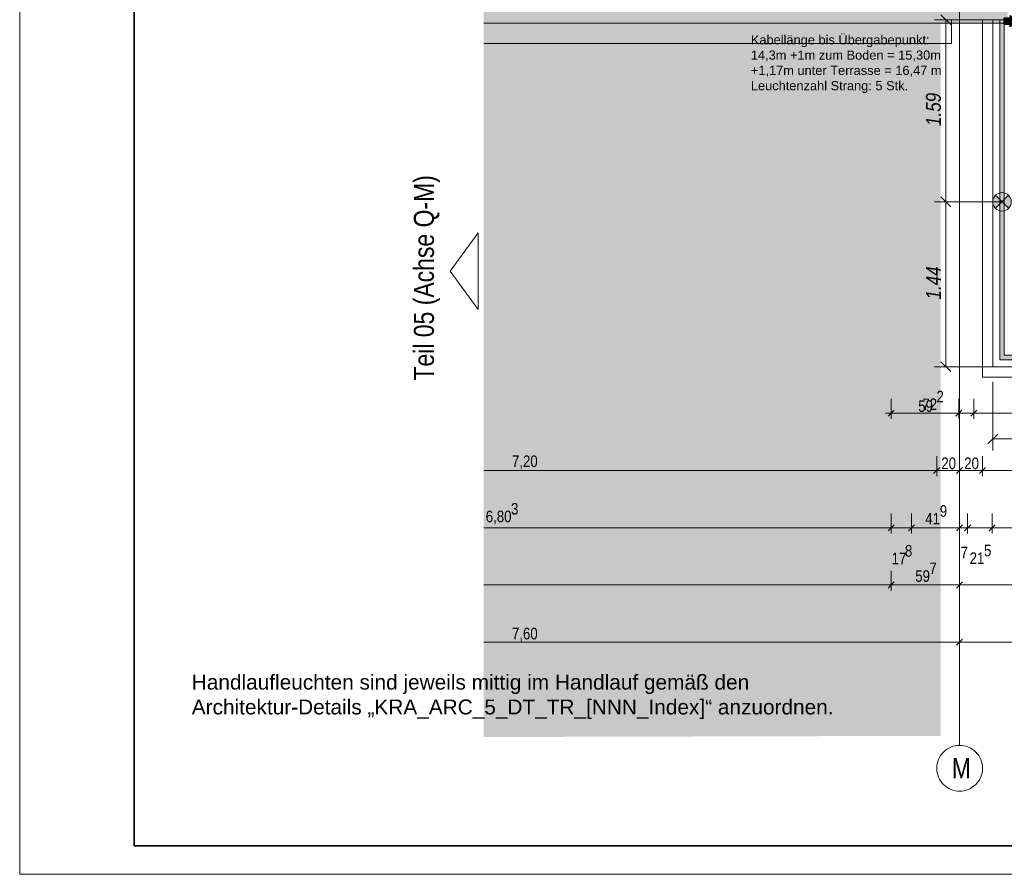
# Model space of a CAD drawing. Extents: x -620 to 300, y 62 to 1112.
# Tile 1 of 235: x -620 to -448, y 62 to 212. Entities that reach past the tile are written whole.
import ezdxf
from ezdxf.lldxf.tags import DXFTag

# ---------------------------------------------------------------- set-up
doc = ezdxf.new("R2010")
doc.units = 0
doc.layers.get('0').update_dxf_attribs({"lineweight": 13})
for name, color, linetype, lineweight, true_color in [('00_ E_ST_Handlaufleuchte', 7, 'Continuous', 13, 0xb2b200), ('00_E_ST_Handlaufleuchte_Bem', 7, 'Continuous', 5, 0x7d7d00), ('00_E_ST_Handlaufleuchte_Kabel', 3, 'Continuous', 18, 0x00ff00), ('00_E_ST_Handlaufleuchte_Übergabepunkte unter Terrassenplatte', 3, 'Continuous', 35, 0x00ff00), ('00_E_ST_Handlaufleuchte–Handlauf-Position', 7, 'Continuous', 5, 0x0000b2), ('30 -33 Aussenwände- 7 Fassade_ Elemente', 7, 'Continuous', 9, 0x00aacc), ('30 -36 Dächer- 3 Dachbeläge', 7, 'Continuous', 15, 0x9999ff), ('30 -36 Dächer- 4 Dachbekleidungen', 7, 'Continuous', 9, 0xccccff), ('60- 61 allgemeine Ausstattung- 4 Terrassen', 9, 'Continuous', 9, 0x808080), ('70 -76 Bemaßung- 2 Allgemein', 9, 'Continuous', 5, 0x808080), ('iwb_Layout BA_Markierung', 7, 'Continuous', 9, 0xbadcdc), ('iwb_Layout Text', 3, 'Continuous', 18, 0x00ff00)]:
    doc.layers.add(name, color=color, linetype=linetype, lineweight=lineweight, true_color=true_color)
for name, color, linetype, lineweight in [('00_E_ST_Handlaufleuchte_Kabel_Text', 7, 'Continuous', 13), ('70 -71 Achsen- 1 Gebäudeachsen', 7, 'STRICHPUNKT2-A06CPVE5L0', 18), ('iwb_Plankopf Rahmen', 7, 'Continuous', 35), ('Keine-A06CPVE4L0', 7, 'Continuous', 9)]:
    doc.layers.add(name, color=color, linetype=linetype, lineweight=lineweight)
doc.styles.get("Standard").update_dxf_attribs({"font": 'ARIALN.TTF'})
tags = doc.linetypes.add('STRICHPUNKT2-A06CPVE5L0', pattern=[12.7, 6.35, -3.175, 0, -3.175]).pattern_tags.tags
tags[10:11] = [DXFTag(74, 4), DXFTag(75, 0), DXFTag(340, '0'), DXFTag(46, 0.0), DXFTag(50, 0.0), DXFTag(44, 0.0), DXFTag(45, 0.0)]
tags[8:9] = [DXFTag(74, 4), DXFTag(75, 0), DXFTag(340, '0'), DXFTag(46, 0.0), DXFTag(50, 0.0), DXFTag(44, 0.0), DXFTag(45, 0.0)]
tags[6:7] = [DXFTag(74, 4), DXFTag(75, 0), DXFTag(340, '0'), DXFTag(46, 0.0), DXFTag(50, 0.0), DXFTag(44, 0.0), DXFTag(45, 0.0)]
tags[4:5] = [DXFTag(74, 4), DXFTag(75, 0), DXFTag(340, '0'), DXFTag(46, 0.0), DXFTag(50, 0.0), DXFTag(44, 0.0), DXFTag(45, 0.0)]

# ---------------------------------------------------------------- blocks, each defined once
blk = doc.blocks.new('Polygon-A06CPVDTL0')
at = {"color": 0, "linetype": 'ByBlock', "lineweight": -2, "ltscale": 0.13}
blk.add_solid([(-458.9, 86.61), (-538.63, 86.4), (-458.74, 1083.81), (-538.63, 1083.81)], dxfattribs=at)
blk = doc.blocks.new('Referenz-A06CPVE6L0')
at = {"layer": '30 -33 Aussenwände- 7 Fassade_ Elemente', "color": 0, "linetype": 'Continuous', "ltscale": 0.13}
for p, q in [((-456.98, 211.65), (-456.98, 207.51)), ((-451.58, 149.25), (-451.58, 211.65)), ((-538.63, 211.05), (-456.98, 211.05)), ((-456.98, 211.05), (-456.98, 207.51)), ((-456.98, 207.51), (-538.63, 207.51)), ((-456.98, 207.51), (-538.63, 207.51)), ((-391.58, 149.25), (-451.58, 149.25))]:
    blk.add_line(p, q, dxfattribs=at)
at = {"layer": '30 -36 Dächer- 3 Dachbeläge', "color": 0, "linetype": 'Continuous', "ltscale": 0.15}
blk.add_line((-538.63, 211.05), (-447.18, 211.05), dxfattribs=at)
at = {"layer": '30 -36 Dächer- 3 Dachbeläge', "color": 0, "lineweight": 0}
for points in [[(-449.78, 213.65), (-449.78, 376.05), (-447.18, 211.05)], [(-447.18, 211.05), (-449.78, 376.05), (-447.18, 376.05)], [(-449.78, 211.05), (-538.63, 211.24), (-538.63, 213.65)], [(-449.78, 211.05), (-538.63, 213.65), (-449.78, 213.65)], [(-449.78, 211.05), (-449.78, 213.65), (-447.18, 211.05)], [(-538.63, 211.24), (-449.78, 211.05), (-538.63, 211.05)]]:
    blk.add_solid(points, dxfattribs=at)
at = {"layer": '30 -36 Dächer- 4 Dachbekleidungen', "color": 0, "linetype": 'Continuous', "ltscale": 0.13}
for p, q in [((-451.58, 211.65), (-451.58, 149.25)), ((-449.78, 211.65), (-451.58, 211.65)), ((-449.78, 151.05), (-449.78, 211.65)), ((-448.58, 211.65), (-448.58, 152.25)), ((-447.78, 211.65), (-448.58, 211.65)), ((-447.78, 153.05), (-447.78, 211.65)), ((-395.78, 153.05), (-447.78, 153.05)), ((-448.58, 152.25), (-395.78, 152.25)), ((-395.78, 151.05), (-449.78, 151.05)), ((-451.58, 149.25), (-395.78, 149.25))]:
    blk.add_line(p, q, dxfattribs=at)
at = {"layer": '60- 61 allgemeine Ausstattung- 4 Terrassen', "color": 0, "linetype": 'Continuous', "lineweight": 18, "ltscale": 0.18}
for p, q in [((-451.58, 149.25), (-451.58, 211.65)), ((-395.78, 149.25), (-451.58, 149.25))]:
    blk.add_line(p, q, dxfattribs=at)
at = {"layer": '70 -71 Achsen- 1 Gebäudeachsen', "color": 0, "linetype": 'STRICHPUNKT2-A06CPVE5L0', "ltscale": 0.18}
blk.add_line((-455.58, 1084.39), (-455.58, 84.95), dxfattribs=at)
at = {"layer": '70 -76 Bemaßung- 2 Allgemein', "color": 0, "linetype": 'Continuous', "ltscale": 0.13}
for p, q in [((-467.52, 145.45), (-467.52, 141.95)), ((-467.52, 145.45), (-467.52, 141.95)), ((-455.72, 145.45), (-455.72, 141.95)), ((-455.72, 145.45), (-455.72, 141.95)), ((-453.08, 145.45), (-453.08, 141.95)), ((-453.08, 145.45), (-453.08, 141.95)), ((-468.52, 142.95), (-466.46, 142.95)), ((-468.52, 142.95), (-466.46, 142.95)), ((-456.78, 142.95), (-466.46, 142.95)), ((-454.14, 142.95), (-466.46, 142.95)), ((-454.72, 142.95), (-456.78, 142.95)), ((-456.72, 142.95), (-454.66, 142.95)), ((-293.14, 142.95), (-454.66, 142.95)), ((-452.08, 142.95), (-454.14, 142.95)), ((-454.08, 142.95), (-452.02, 142.95)), ((-293.14, 142.95), (-452.02, 142.95)), ((-459.58, 135.45), (-459.58, 131.95)), ((-459.58, 135.45), (-459.58, 131.95)), ((-455.58, 135.45), (-455.58, 131.95)), ((-455.58, 135.45), (-455.58, 131.95)), ((-451.58, 135.45), (-451.58, 131.95)), ((-451.58, 135.45), (-451.58, 131.95)), ((-460.64, 132.95), (-538.63, 132.95)), ((-458.58, 132.95), (-460.64, 132.95)), ((-460.58, 132.95), (-458.52, 132.95)), ((-456.64, 132.95), (-458.52, 132.95)), ((-454.58, 132.95), (-456.64, 132.95)), ((-456.58, 132.95), (-454.52, 132.95)), ((-452.64, 132.95), (-454.52, 132.95)), ((-450.58, 132.95), (-452.64, 132.95)), ((-452.58, 132.95), (-450.52, 132.95)), ((-295.64, 132.95), (-450.52, 132.95)), ((-467.52, 125.45), (-467.52, 121.95)), ((-467.52, 125.45), (-467.52, 121.95)), ((-463.96, 125.45), (-463.96, 121.95)), ((-463.96, 125.45), (-463.96, 121.95)), ((-455.58, 125.45), (-455.58, 121.95)), ((-455.58, 125.45), (-455.58, 121.95)), ((-454.18, 125.45), (-454.18, 121.95)), ((-454.18, 125.45), (-454.18, 121.95)), ((-449.88, 125.45), (-449.88, 121.95)), ((-449.88, 125.45), (-449.88, 121.95)), ((-468.58, 122.95), (-538.63, 122.95)), ((-468.58, 122.95), (-469.64, 122.95)), ((-466.52, 122.95), (-468.58, 122.95)), ((-466.52, 122.95), (-468.58, 122.95)), ((-463.96, 122.95), (-467.52, 122.95)), ((-464.96, 122.95), (-462.9, 122.95)), ((-464.96, 122.95), (-462.9, 122.95)), ((-462.9, 122.95), (-461.84, 122.95)), ((-456.64, 122.95), (-462.9, 122.95)), ((-456.64, 122.95), (-457.7, 122.95)), ((-454.58, 122.95), (-456.64, 122.95)), ((-454.58, 122.95), (-456.64, 122.95)), ((-455.24, 122.95), (-456.3, 122.95)), ((-454.18, 122.95), (-455.58, 122.95)), ((-453.18, 122.95), (-455.24, 122.95)), ((-455.18, 122.95), (-453.12, 122.95)), ((-449.88, 122.95), (-454.18, 122.95)), ((-453.12, 122.95), (-452.06, 122.95)), ((-450.88, 122.95), (-448.82, 122.95)), ((-450.88, 122.95), (-448.82, 122.95)), ((-448.82, 122.95), (-447.76, 122.95)), ((-399.74, 122.95), (-448.82, 122.95)), ((-467.52, 115.45), (-467.52, 111.95)), ((-467.52, 115.45), (-467.52, 111.95)), ((-455.58, 115.45), (-455.58, 111.95)), ((-455.58, 115.45), (-455.58, 111.95)), ((-468.58, 112.95), (-538.63, 112.95)), ((-466.52, 112.95), (-468.58, 112.95)), ((-468.52, 112.95), (-466.46, 112.95)), ((-456.64, 112.95), (-466.46, 112.95)), ((-454.58, 112.95), (-456.64, 112.95)), ((-456.58, 112.95), (-454.52, 112.95)), ((38.36, 112.95), (-454.52, 112.95)), ((-455.58, 104.95), (-455.58, 101.95)), ((-455.58, 104.95), (-455.58, 101.95)), ((-455.05, 103.48), (-456.11, 102.42)), ((-456.11, 102.42), (-455.05, 103.48)), ((-456.64, 102.95), (-538.63, 102.95)), ((-455.08, 102.95), (-456.64, 102.95)), ((-456.08, 102.95), (-454.52, 102.95)), ((-291.64, 102.95), (-454.52, 102.95))]:
    blk.add_line(p, q, dxfattribs=at)
at = {"layer": '70 -76 Bemaßung- 2 Allgemein', "color": 0, "linetype": 'Continuous', "lineweight": 20, "ltscale": 0.2}
for p, q in [((-468.05, 142.42), (-466.99, 143.48)), ((-468.05, 142.42), (-466.99, 143.48)), ((-455.19, 143.48), (-456.25, 142.42)), ((-456.25, 142.42), (-455.19, 143.48)), ((-452.55, 143.48), (-453.61, 142.42)), ((-453.61, 142.42), (-452.55, 143.48)), ((-459.05, 133.48), (-460.11, 132.42)), ((-460.11, 132.42), (-459.05, 133.48)), ((-455.05, 133.48), (-456.11, 132.42)), ((-456.11, 132.42), (-455.05, 133.48)), ((-451.05, 133.48), (-452.11, 132.42)), ((-452.11, 132.42), (-451.05, 133.48)), ((-466.99, 123.48), (-468.05, 122.42)), ((-466.99, 123.48), (-468.05, 122.42)), ((-464.49, 122.42), (-463.43, 123.48)), ((-464.49, 122.42), (-463.43, 123.48)), ((-455.05, 123.48), (-456.11, 122.42)), ((-455.05, 123.48), (-456.11, 122.42)), ((-454.71, 122.42), (-453.65, 123.48)), ((-453.65, 123.48), (-454.71, 122.42)), ((-450.41, 122.42), (-449.35, 123.48)), ((-450.41, 122.42), (-449.35, 123.48)), ((-466.99, 113.48), (-468.05, 112.42)), ((-468.05, 112.42), (-466.99, 113.48)), ((-455.05, 113.48), (-456.11, 112.42)), ((-456.11, 112.42), (-455.05, 113.48))]:
    blk.add_line(p, q, dxfattribs=at)
at = {"layer": 'Keine-A06CPVE4L0', "color": 0, "linetype": 'Continuous', "ltscale": 0.13}
for p, q in [((-458.12, 84.05), (-457.8, 84.28)), ((-457.8, 84.28), (-457.46, 84.48)), ((-457.46, 84.48), (-457.11, 84.65)), ((-457.11, 84.65), (-456.74, 84.78)), ((-456.74, 84.78), (-456.36, 84.88)), ((-456.36, 84.88), (-455.97, 84.93)), ((-455.97, 84.93), (-455.58, 84.95)), ((-455.58, 84.95), (-455.19, 84.93)), ((-455.19, 84.93), (-454.8, 84.88)), ((-454.8, 84.88), (-454.42, 84.78)), ((-454.42, 84.78), (-454.05, 84.65)), ((-454.05, 84.65), (-453.69, 84.48)), ((-453.69, 84.48), (-453.36, 84.28)), ((-453.36, 84.28), (-453.04, 84.05)), ((-459.27, 82.48), (-459.11, 82.84)), ((-459.11, 82.84), (-458.9, 83.18)), ((-458.9, 83.18), (-458.67, 83.49)), ((-458.67, 83.49), (-458.41, 83.78)), ((-458.41, 83.78), (-458.12, 84.05)), ((-453.04, 84.05), (-452.75, 83.78)), ((-452.75, 83.78), (-452.49, 83.49)), ((-452.49, 83.49), (-452.25, 83.18)), ((-452.25, 83.18), (-452.05, 82.84)), ((-452.05, 82.84), (-451.88, 82.48)), ((-459.58, 80.95), (-459.56, 81.35)), ((-459.56, 80.56), (-459.58, 80.95)), ((-459.56, 81.35), (-459.5, 81.73)), ((-459.5, 81.73), (-459.41, 82.11)), ((-459.41, 82.11), (-459.27, 82.48)), ((-451.88, 82.48), (-451.75, 82.11)), ((-451.75, 82.11), (-451.66, 81.73)), ((-451.66, 81.73), (-451.6, 81.35)), ((-451.6, 81.35), (-451.58, 80.95)), ((-451.58, 80.95), (-451.6, 80.56)), ((-459.5, 80.17), (-459.56, 80.56)), ((-459.41, 79.79), (-459.5, 80.17)), ((-459.27, 79.42), (-459.41, 79.79)), ((-459.11, 79.07), (-459.27, 79.42)), ((-458.9, 78.73), (-459.11, 79.07)), ((-452.05, 79.07), (-452.25, 78.73)), ((-451.88, 79.42), (-452.05, 79.07)), ((-451.75, 79.79), (-451.88, 79.42)), ((-451.66, 80.17), (-451.75, 79.79)), ((-451.6, 80.56), (-451.66, 80.17)), ((-458.67, 78.42), (-458.9, 78.73)), ((-458.41, 78.12), (-458.67, 78.42)), ((-458.12, 77.86), (-458.41, 78.12)), ((-457.8, 77.63), (-458.12, 77.86)), ((-457.46, 77.43), (-457.8, 77.63)), ((-457.11, 77.26), (-457.46, 77.43)), ((-453.69, 77.43), (-454.05, 77.26)), ((-453.36, 77.63), (-453.69, 77.43)), ((-453.04, 77.86), (-453.36, 77.63)), ((-452.75, 78.12), (-453.04, 77.86)), ((-452.49, 78.42), (-452.75, 78.12)), ((-452.25, 78.73), (-452.49, 78.42)), ((-456.74, 77.13), (-457.11, 77.26)), ((-456.36, 77.03), (-456.74, 77.13)), ((-455.97, 76.97), (-456.36, 77.03)), ((-455.58, 76.95), (-455.97, 76.97)), ((-455.19, 76.97), (-455.58, 76.95)), ((-454.8, 77.03), (-455.19, 76.97)), ((-454.42, 77.13), (-454.8, 77.03)), ((-454.05, 77.26), (-454.42, 77.13))]:
    blk.add_line(p, q, dxfattribs=at)
at = {"layer": '70 -76 Bemaßung- 2 Allgemein', "color": 0, "linetype": 'Continuous', "ltscale": 0.13, "char_height": 2.0138, "attachment_point": 1}
for s, insert in [('{\\fArial Narrow;2}', (-459.62, 146.85)), ('{\\fArial Narrow;59}', (-462.8, 145.2)), ('{\\fArial Narrow;72}', (-462.08, 145.51)), ('{\\fArial Narrow;7,20}', (-533.72, 135.57)), ('{\\fArial Narrow;20}', (-458.77, 135.2)), ('{\\fArial Narrow;20}', (-454.77, 135.2)), ('{\\fArial Narrow;3}', (-533.88, 127.26)), ('{\\fArial Narrow;6,80}', (-538.29, 125.92)), ('{\\fArial Narrow;41}', (-461.58, 125.54)), ('{\\fArial Narrow;9}', (-459.04, 126.88)), ('{\\fArial Narrow;8}', (-465.12, 119.93)), ('{\\fArial Narrow;7}', (-455.41, 119.64)), ('{\\fArial Narrow;21}', (-453.83, 118.64)), ('{\\fArial Narrow;5}', (-451.32, 119.98)), ('{\\fArial Narrow;17}', (-467.44, 118.59)), ('{\\fArial Narrow;59}', (-463.32, 115.52)), ('{\\fArial Narrow;7}', (-460.85, 116.87)), ('{\\fArial Narrow;7,60}', (-533.72, 105.47))]:
    blk.add_mtext(s, dxfattribs=dict(at, insert=insert))
at = {"layer": 'Keine-A06CPVE4L0', "color": 0, "linetype": 'Continuous', "ltscale": 0.13, "insert": (-456.96, 82.72), "char_height": 3.5241, "attachment_point": 1}
blk.add_mtext('{\\fArial Narrow;M}', dxfattribs=at)
blk = doc.blocks.new('Maß-A06CPVF4L0')
at = {"color": 0, "linetype": 'ByBlock', "lineweight": -2, "ltscale": 0.13}
for p, q in [((-459.98, 211.65), (-447.98, 211.65)), ((-458.83, 212.5), (-457.13, 210.8)), ((-457.98, 179.85), (-457.98, 211.65)), ((-458.83, 180.7), (-457.13, 179)), ((-459.98, 179.85), (-447.98, 179.85))]:
    blk.add_line(p, q, dxfattribs=at)
at = {"color": 0, "linetype": 'ByBlock', "lineweight": -2, "ltscale": 0.13, "insert": (-461.45, 193.08), "char_height": 2.6, "attachment_point": 1, "rotation": 90}
blk.add_mtext('{\\fArial Narrow|b0|i1;1.59}', dxfattribs=at)
blk = doc.blocks.new('Blockreferenz-A06CPVFUL0')
at = {"lineweight": -2}
for points in [[(-449.32, 180.99), (-448.18, 179.85), (-449.32, 178.72), (-449.57, 179.05), (-449.73, 179.44), (-449.79, 179.85), (-449.73, 180.27), (-449.57, 180.66)], [(-448.18, 179.85), (-447.04, 180.99), (-446.79, 180.66), (-446.63, 180.27), (-446.57, 179.85), (-446.63, 179.44), (-446.79, 179.05), (-447.04, 178.72)]]:
    blk.add_hatch(color=0, dxfattribs=at).paths.add_polyline_path(points)
at = {"color": 0, "lineweight": -2}
for p, q in [((-449.32, 178.72), (-447.04, 180.99)), ((-449.32, 180.99), (-447.04, 178.72))]:
    blk.add_line(p, q, dxfattribs=at)
blk.add_circle((-448.18, 179.85), 1.61, dxfattribs=at)
blk = doc.blocks.new('Polygon-A06CPVFWL0')
at = {"linetype": 'ByBlock', "lineweight": -2, "ltscale": 0.13}
blk.add_hatch(color=0, dxfattribs=at).paths.add_polyline_path([(-210.48, 152.25), (-448.58, 152.25), (-448.58, 211.65), (-447.78, 211.65), (-447.78, 153.05), (-210.48, 153.05)])
blk = doc.blocks.new('Maß-A06CPVG0L0')
at = {"color": 0, "linetype": 'ByBlock', "lineweight": -2, "ltscale": 0.13}
for p, q in [((-458.83, 180.7), (-457.13, 179)), ((-459.98, 179.85), (-447.98, 179.85)), ((-457.98, 151.05), (-457.98, 179.85)), ((-458.83, 151.9), (-457.13, 150.2)), ((-459.98, 151.05), (-447.98, 151.05))]:
    blk.add_line(p, q, dxfattribs=at)
at = {"color": 0, "linetype": 'ByBlock', "lineweight": -2, "ltscale": 0.13, "insert": (-461.45, 162.79), "char_height": 2.6, "attachment_point": 1, "rotation": 90}
blk.add_mtext('{\\fArial Narrow|b0|i1;1.44}', dxfattribs=at)
blk = doc.blocks.new('Maß-A06CPVHCL0')
at = {"color": 0, "linetype": 'ByBlock', "lineweight": -2, "ltscale": 0.13}
for p, q in [((-449.78, 136.45), (-449.78, 148.45)), ((-422.58, 136.45), (-422.58, 148.45)), ((-450.63, 137.6), (-448.93, 139.3)), ((-423.43, 137.6), (-421.73, 139.3)), ((-422.58, 138.45), (-449.78, 138.45))]:
    blk.add_line(p, q, dxfattribs=at)
at = {"color": 0, "linetype": 'ByBlock', "lineweight": -2, "ltscale": 0.13, "insert": (-438.85, 141.92), "char_height": 2.6, "attachment_point": 1}
blk.add_mtext('{\\fArial Narrow|b0|i1;1.36}', dxfattribs=at)
blk = doc.blocks.new('Polylinie-A06CPVICL0')
at = {"color": 0, "linetype": 'ByBlock', "lineweight": -2, "ltscale": 0.18}
for points in [[(-448.38, 211.3), (-448.58, 211.5), (-432.87, 211.31), (-433.07, 211.51)], [(-448.38, 152.75), (-448.58, 152.55), (-448.38, 211.3), (-448.58, 211.5)], [(-242.98, 152.75), (-242.98, 152.55), (-448.38, 152.75), (-448.58, 152.55)]]:
    blk.add_solid(points, dxfattribs=at)
blk = doc.blocks.new('Pfeil-A06CPVJML0')
at = {"linetype": 'ByBlock', "lineweight": -2, "ltscale": 0.35}
blk.add_hatch(color=0, dxfattribs=at).paths.add_polyline_path([(-447.78, 210.9), (-447.78, 211.9), (-446.78, 211.9), (-446.78, 212.4), (-445.78, 211.4), (-446.78, 210.4), (-446.78, 210.9)])
at = {"color": 0, "linetype": 'ByBlock', "lineweight": -2, "ltscale": 0.35}
for p, q in [((-447.78, 210.9), (-447.78, 211.9)), ((-447.78, 211.9), (-446.78, 211.9)), ((-446.78, 211.9), (-446.78, 212.4)), ((-446.78, 212.4), (-445.78, 211.4)), ((-445.78, 211.4), (-446.78, 210.4)), ((-446.78, 210.9), (-447.78, 210.9)), ((-446.78, 210.4), (-446.78, 210.9))]:
    blk.add_line(p, q, dxfattribs=at)

msp = doc.modelspace()

# ---------------------------------------------------------------- linework, layer by layer
at = {"layer": 'iwb_Layout Text', "linetype": 'Continuous', "ltscale": 0.18}
for p, q in [((-544.48, 167.73), (-539.59, 174.42)), ((-539.59, 161.04), (-539.59, 174.42)), ((-539.59, 161.04), (-544.48, 167.73))]:
    msp.add_line(p, q, dxfattribs=at)
at = {"layer": 'iwb_Plankopf Rahmen', "color": 8, "lineweight": 13, "ltscale": 0.13, "true_color": 0x808080}
msp.add_lwpolyline([(300.35, 62.43), (-619.65, 62.43), (-619.65, 1112.43), (300.35, 1112.43), (300.35, 62.43)], close=True, dxfattribs=at)
at = {"layer": 'iwb_Plankopf Rahmen', "ltscale": 0.35}
msp.add_lwpolyline([(-599.65, 67.43), (-599.65, 1107.43), (295.35, 1107.43), (295.35, 67.43), (-599.65, 67.43)], close=True, dxfattribs=at)

# ---------------------------------------------------------------- block references
at = {"color": 8, "lineweight": 13, "ltscale": 0.13, "true_color": 0x808080}
msp.add_blockref('Referenz-A06CPVE6L0', (0, 0), dxfattribs=at)
at = {"layer": '00_ E_ST_Handlaufleuchte', "ltscale": 0.13}
msp.add_blockref('Blockreferenz-A06CPVFUL0', (0, 0), dxfattribs=at)
at = {"layer": '00_E_ST_Handlaufleuchte_Bem', "ltscale": 0.13}
for name in ['Maß-A06CPVF4L0', 'Maß-A06CPVG0L0', 'Maß-A06CPVHCL0']:
    msp.add_blockref(name, (0, 0), dxfattribs=at)
at = {"layer": '00_E_ST_Handlaufleuchte_Kabel', "ltscale": 0.18}
msp.add_blockref('Polylinie-A06CPVICL0', (0, 0), dxfattribs=at)
at = {"layer": '00_E_ST_Handlaufleuchte_Übergabepunkte unter Terrassenplatte', "ltscale": 0.35}
msp.add_blockref('Pfeil-A06CPVJML0', (0, 0), dxfattribs=at)
at = {"layer": '00_E_ST_Handlaufleuchte–Handlauf-Position', "ltscale": 0.13}
msp.add_blockref('Polygon-A06CPVFWL0', (0, 0), dxfattribs=at)
at = {"layer": 'iwb_Layout BA_Markierung', "ltscale": 0.13}
msp.add_blockref('Polygon-A06CPVDTL0', (0, 0), dxfattribs=at)

# ---------------------------------------------------------------- texts
at = {"layer": '00_E_ST_Handlaufleuchte_Bem', "ltscale": 0.13, "char_height": 2.6, "attachment_point": 1}
for s, insert in [('{\\fArial;Handlaufleuchten sind jeweils mittig im Handlauf gemäß den }', (-589.61, 97.29)), ('{\\fArial;Architektur-Details „KRA_ARC_5_DT_TR_[NNN_Index]“ anzuordnen.}', (-589.61, 92.95))]:
    msp.add_mtext(s, dxfattribs=dict(at, insert=insert))
at = {"layer": '00_E_ST_Handlaufleuchte_Kabel_Text', "ltscale": 0.13, "char_height": 1.6, "attachment_point": 1}
for s, insert in [('{\\fArial;Kabellänge bis Übergabepunkt:}', (-492.02, 208.94)), ('{\\fArial;14,3m +1m zum Boden = 15,30m}', (-492.02, 206.27)), ('{\\fArial;+1,17m unter Terrasse = 16,47 m}', (-492.02, 203.6)), ('{\\fArial;Leuchtenzahl Strang: 5 Stk.}', (-492.02, 200.93))]:
    msp.add_mtext(s, dxfattribs=dict(at, insert=insert))
at = {"layer": 'iwb_Layout Text', "ltscale": 0.18}
msp.add_text('Teil 05 (Achse Q-M)', height=3.5, rotation=90, dxfattribs=at).set_placement((-547.34, 148.64))

doc.saveas('drawing.dxf')
